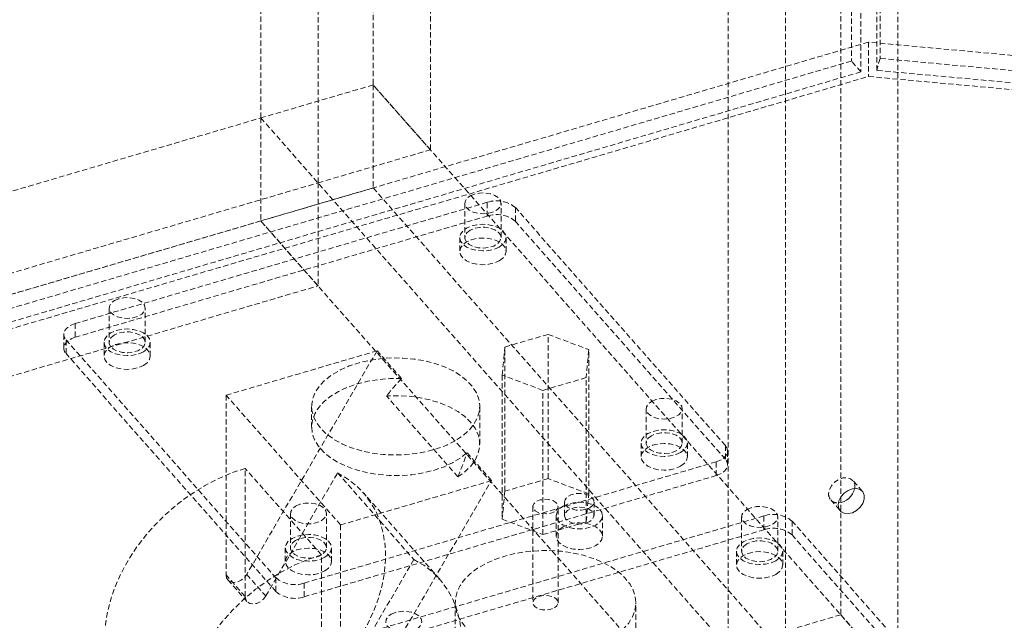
# Model space of a CAD drawing. Header units: millimetres. Extents: x 1529 to 6255, y 1713 to 5797.
# Tile 21 of 82: x 4764 to 4999, y 4567 to 4710. Entities that reach past the tile are written whole.
import ezdxf

# ---------------------------------------------------------------- set-up
doc = ezdxf.new("R2010")
doc.units = ezdxf.units.MM
doc.linetypes.add('HIDDEN', pattern=[1.905, 1.27, -0.635])

msp = doc.modelspace()

# ---------------------------------------------------------------- linework, layer by layer
at = {"color": 7, "linetype": 'HIDDEN', "lineweight": 0}
for p, q in [((4969.025, 5268.761), (4969.025, 4700.448)), ((4962.216, 5268.138), (4962.216, 4699.826)), ((4968.243, 4697.597), (4968.243, 5265.91)), ((4964.486, 5265.566), (4964.486, 4697.254)), ((4848.429, 5200.4), (4848.429, 4694.145)), ((4821.699, 4686.283), (4821.699, 5192.538)), ((4862.049, 4678.714), (4862.049, 5184.969)), ((4835.319, 4670.852), (4835.319, 5177.107)), ((4959.657, 5074.381), (4959.657, 4568.125)), ((4932.927, 4560.263), (4932.927, 5066.518)), ((4973.277, 5058.949), (4973.277, 4552.694)), ((4946.547, 5051.087), (4946.547, 4544.832)), ((4966.268, 4704.31), (4527.667, 4575.299)), ((5011.989, 4700.13), (4966.268, 4704.31)), ((4966.268, 4704.31), (4966.268, 4696.145)), ((4962.216, 4699.826), (4527.179, 4571.863)), ((4964.486, 4697.254), (4962.216, 4699.826)), ((4969.025, 4700.448), (4968.243, 4697.597)), ((5539.52, 4648.286), (4969.025, 4700.448)), ((4964.486, 4697.254), (4529.449, 4569.291)), ((5538.738, 4645.435), (4968.243, 4697.597)), ((4527.667, 4567.134), (4966.268, 4696.145)), ((4966.268, 4696.145), (5054.521, 4688.076)), ((4848.429, 4694.145), (4821.699, 4686.283)), ((4973.277, 4552.694), (4848.429, 4694.145)), ((4848.429, 4694.145), (4848.429, 4669.649)), ((4862.049, 4678.714), (4848.429, 4694.145)), ((4554.397, 4607.658), (4821.699, 4686.283)), ((4821.699, 4686.283), (4946.547, 4544.832)), ((4821.699, 4686.283), (4821.699, 4661.786)), ((4821.699, 4686.283), (4835.319, 4670.852)), ((4835.319, 4670.852), (4862.049, 4678.714)), ((4568.017, 4592.227), (4835.319, 4670.852)), ((4848.429, 4669.649), (4821.699, 4661.786)), ((4835.319, 4670.852), (4835.319, 4646.355)), ((4848.429, 4669.649), (4973.277, 4528.198)), ((4875.558, 4666.224), (4777.548, 4637.395)), ((4875.558, 4662.958), (4875.558, 4666.224)), ((4870.251, 4665.994), (4870.251, 4657.829)), ((4878.851, 4657.829), (4878.851, 4665.994)), ((4932.222, 4608.382), (4882.283, 4664.962)), ((4882.283, 4664.962), (4882.283, 4661.696)), ((4821.699, 4661.786), (4554.397, 4583.161)), ((4777.548, 4634.128), (4875.558, 4662.958)), ((4821.699, 4661.786), (4946.547, 4520.335)), ((4835.319, 4646.355), (4821.699, 4661.786)), ((4932.222, 4605.116), (4882.283, 4661.696)), ((4869.051, 4657.829), (4869.051, 4654.562)), ((4880.051, 4654.562), (4880.051, 4657.829)), ((4568.017, 4567.73), (4835.319, 4646.355)), ((4785.605, 4641.096), (4785.605, 4632.931)), ((4794.205, 4632.931), (4794.205, 4641.096)), ((4777.548, 4637.395), (4777.548, 4634.128)), ((4774.817, 4634.823), (4774.817, 4631.557)), ((4775.362, 4633.512), (4825.301, 4576.932)), ((4775.362, 4630.246), (4775.362, 4633.512)), ((4879.748, 4631.795), (4890.037, 4634.821)), ((4890.037, 4634.821), (4899.721, 4631.191)), ((4890.037, 4600.526), (4890.037, 4634.821)), ((4784.405, 4632.931), (4784.405, 4629.664)), ((4795.405, 4629.664), (4795.405, 4632.931)), ((4879.144, 4625.138), (4879.748, 4631.795)), ((4879.748, 4597.5), (4879.748, 4631.795)), ((4899.721, 4631.191), (4899.117, 4624.534)), ((4899.721, 4596.896), (4899.721, 4631.191)), ((4825.301, 4573.666), (4775.362, 4630.246)), ((4813.442, 4620.35), (4849.36, 4630.915)), ((4849.36, 4630.915), (4818.362, 4577.753)), ((4855.199, 4624.299), (4849.36, 4630.915)), ((4879.144, 4625.138), (4879.144, 4590.843)), ((4888.828, 4621.508), (4879.144, 4625.138)), ((4899.117, 4624.534), (4888.828, 4621.508)), ((4899.117, 4590.239), (4899.117, 4624.534)), ((4840.682, 4589.488), (4813.442, 4620.35)), ((4813.442, 4620.35), (4813.442, 4577.634)), ((4868.597, 4600.936), (4851.615, 4620.176)), ((4888.828, 4587.213), (4888.828, 4621.508)), ((4833.792, 4617.681), (4833.792, 4612.782)), ((4873.792, 4608.699), (4873.792, 4617.681)), ((4913.38, 4617.129), (4913.38, 4608.964)), ((4921.98, 4608.964), (4921.98, 4617.129)), ((4912.18, 4608.964), (4912.18, 4605.698)), ((4923.18, 4605.698), (4923.18, 4608.964)), ((4932.222, 4608.382), (4932.222, 4605.116)), ((4876.599, 4600.053), (4870.76, 4606.669)), ((4932.767, 4603.805), (4932.767, 4607.072)), ((4836.142, 4582.384), (4817.982, 4602.958)), ((4817.982, 4572.49), (4817.982, 4602.958)), ((4832.026, 4575.671), (4930.037, 4604.5)), ((4930.037, 4601.234), (4930.037, 4604.5)), ((4822.902, 4572.61), (4839.961, 4601.866)), ((4832.026, 4572.404), (4930.037, 4601.234)), ((4839.961, 4601.866), (4858.12, 4581.292)), ((4876.599, 4600.053), (4840.682, 4589.488)), ((4845.601, 4546.891), (4876.599, 4600.053)), ((4890.037, 4600.526), (4879.748, 4597.5)), ((4899.721, 4596.896), (4890.037, 4600.526)), ((4964.806, 4597.5), (4962.536, 4600.071)), ((4864.257, 4576.579), (4846.098, 4597.153)), ((4879.748, 4597.5), (4879.144, 4590.843)), ((4899.117, 4590.239), (4899.721, 4596.896)), ((4886.433, 4593.87), (4886.433, 4571.006)), ((4892.433, 4571.006), (4892.433, 4593.87)), ((4893.988, 4594.992), (4893.988, 4591.726)), ((4900.988, 4591.726), (4900.988, 4594.992)), ((4957.288, 4595.439), (4959.558, 4592.868)), ((4828.734, 4592.231), (4828.734, 4584.066)), ((4837.334, 4584.066), (4837.334, 4592.231)), ((4941.387, 4591.641), (4843.376, 4562.811)), ((4891.988, 4591.726), (4891.988, 4586.827)), ((4902.988, 4586.827), (4902.988, 4591.726)), ((4936.079, 4591.411), (4936.079, 4583.245)), ((4941.387, 4588.374), (4941.387, 4591.641)), ((4944.679, 4583.245), (4944.679, 4591.411)), ((4840.682, 4589.488), (4840.682, 4546.772)), ((4879.144, 4590.843), (4888.828, 4587.213)), ((4888.828, 4587.213), (4899.117, 4590.239)), ((4998.051, 4533.799), (4948.112, 4590.379)), ((4948.112, 4590.379), (4948.112, 4587.113)), ((4843.376, 4559.545), (4941.387, 4588.374)), ((4998.051, 4530.533), (4948.112, 4587.113)), ((4827.534, 4584.066), (4827.534, 4580.8)), ((4836.142, 4551.916), (4836.142, 4582.384)), ((4838.534, 4580.8), (4838.534, 4584.066)), ((4934.879, 4583.245), (4934.879, 4579.979)), ((4945.879, 4579.979), (4945.879, 4583.245)), ((4858.12, 4581.292), (4841.061, 4552.035)), ((4817.982, 4572.49), (4813.442, 4577.634)), ((4818.362, 4577.753), (4822.902, 4572.61)), ((4813.866, 4576.435), (4818.406, 4571.291)), ((4825.301, 4576.932), (4825.301, 4573.666)), ((4832.026, 4575.671), (4832.026, 4572.404)), ((4867.933, 4571.006), (4867.933, 4549.776)), ((4910.933, 4549.776), (4910.933, 4571.006)), ((4959.657, 4568.125), (4932.927, 4560.263)), ((4959.657, 4568.125), (4973.277, 4552.694))]:
    msp.add_line(p, q, dxfattribs=at)
at = {"color": 7, "linetype": 'HIDDEN', "lineweight": 0, "flags": 128}
for points in [[(4871.51, 4667.749), (4872.541, 4668.189), (4873.751, 4668.433), (4875.032, 4668.461), (4876.27, 4668.269), (4877.355, 4667.876), (4878.192, 4667.315), (4878.704, 4666.636), (4878.848, 4665.901), (4878.609, 4665.174), (4878.01, 4664.52), (4877.104, 4663.997), (4875.971, 4663.651), (4874.711, 4663.513), (4873.438, 4663.596), (4872.263, 4663.892), (4871.291, 4664.375), (4870.609, 4665.001), (4870.278, 4665.716), (4870.326, 4666.455), (4870.749, 4667.154), (4871.51, 4667.749)], [(4878.44, 4655.583), (4877.301, 4655.079), (4875.974, 4654.762), (4874.551, 4654.653), (4873.127, 4654.762), (4871.801, 4655.079), (4870.662, 4655.583), (4869.787, 4656.241), (4869.238, 4657.007), (4869.051, 4657.829), (4869.238, 4658.65), (4869.787, 4659.416), (4870.661, 4660.074), (4871.801, 4660.578), (4873.127, 4660.895), (4874.551, 4661.004), (4875.974, 4660.895), (4877.301, 4660.578), (4878.44, 4660.074), (4879.314, 4659.416), (4879.863, 4658.65), (4880.051, 4657.829), (4879.863, 4657.007), (4879.314, 4656.241), (4878.44, 4655.583)], [(4871.51, 4659.584), (4870.749, 4658.988), (4870.326, 4658.29), (4870.278, 4657.551), (4870.609, 4656.836), (4871.291, 4656.209), (4872.263, 4655.727), (4873.438, 4655.431), (4874.711, 4655.348), (4875.971, 4655.486), (4877.104, 4655.831), (4878.01, 4656.354), (4878.609, 4657.009), (4878.848, 4657.736), (4878.704, 4658.471), (4878.192, 4659.149), (4877.355, 4659.71), (4876.27, 4660.104), (4875.032, 4660.295), (4873.751, 4660.268), (4872.541, 4660.023), (4871.51, 4659.584)], [(4878.44, 4652.317), (4879.314, 4652.975), (4879.863, 4653.741), (4880.051, 4654.562), (4879.863, 4655.384), (4879.314, 4656.15), (4878.44, 4656.808), (4877.301, 4657.312), (4875.974, 4657.629), (4874.551, 4657.737), (4873.127, 4657.629), (4871.801, 4657.312), (4870.661, 4656.808), (4869.787, 4656.15), (4869.238, 4655.384), (4869.051, 4654.562), (4869.238, 4653.741), (4869.787, 4652.975), (4870.662, 4652.317), (4871.801, 4651.813), (4873.127, 4651.495), (4874.551, 4651.387), (4875.974, 4651.495), (4877.301, 4651.813), (4878.44, 4652.317)], [(4786.864, 4642.851), (4787.896, 4643.291), (4789.106, 4643.535), (4790.386, 4643.563), (4791.624, 4643.371), (4792.71, 4642.978), (4793.546, 4642.417), (4794.058, 4641.739), (4794.202, 4641.003), (4793.964, 4640.276), (4793.365, 4639.622), (4792.458, 4639.099), (4791.325, 4638.753), (4790.066, 4638.615), (4788.792, 4638.698), (4787.617, 4638.994), (4786.646, 4639.477), (4785.964, 4640.103), (4785.632, 4640.818), (4785.68, 4641.558), (4786.103, 4642.256), (4786.864, 4642.851)], [(4777.548, 4637.395), (4776.722, 4637.09), (4776.015, 4636.697), (4775.455, 4636.233), (4775.062, 4635.715), (4774.852, 4635.162), (4774.833, 4634.596), (4775.005, 4634.039), (4775.362, 4633.512)], [(4793.794, 4630.686), (4792.655, 4630.181), (4791.328, 4629.864), (4789.905, 4629.756), (4788.481, 4629.864), (4787.155, 4630.181), (4786.016, 4630.686), (4785.142, 4631.343), (4784.592, 4632.109), (4784.405, 4632.931), (4784.592, 4633.752), (4785.142, 4634.518), (4786.016, 4635.176), (4787.155, 4635.68), (4788.481, 4635.998), (4789.905, 4636.106), (4791.328, 4635.998), (4792.655, 4635.68), (4793.794, 4635.176), (4794.668, 4634.518), (4795.218, 4633.752), (4795.405, 4632.931), (4795.218, 4632.109), (4794.668, 4631.343), (4793.794, 4630.686)], [(4777.548, 4634.128), (4776.722, 4633.823), (4776.015, 4633.431), (4775.455, 4632.967), (4775.062, 4632.449), (4774.852, 4631.896), (4774.833, 4631.33), (4775.005, 4630.773), (4775.362, 4630.246)], [(4786.864, 4634.686), (4786.103, 4634.091), (4785.68, 4633.392), (4785.632, 4632.653), (4785.964, 4631.938), (4786.646, 4631.311), (4787.617, 4630.829), (4788.792, 4630.533), (4790.066, 4630.45), (4791.325, 4630.588), (4792.458, 4630.933), (4793.365, 4631.457), (4793.964, 4632.111), (4794.202, 4632.838), (4794.058, 4633.573), (4793.546, 4634.251), (4792.71, 4634.812), (4791.624, 4635.206), (4790.386, 4635.397), (4789.106, 4635.37), (4787.896, 4635.125), (4786.864, 4634.686)], [(4793.794, 4627.419), (4794.668, 4628.077), (4795.218, 4628.843), (4795.405, 4629.664), (4795.218, 4630.486), (4794.668, 4631.252), (4793.794, 4631.91), (4792.655, 4632.414), (4791.328, 4632.731), (4789.905, 4632.84), (4788.481, 4632.731), (4787.155, 4632.414), (4786.016, 4631.91), (4785.142, 4631.252), (4784.592, 4630.486), (4784.405, 4629.664), (4784.592, 4628.843), (4785.142, 4628.077), (4786.016, 4627.419), (4787.155, 4626.915), (4788.481, 4626.598), (4789.905, 4626.489), (4791.328, 4626.598), (4792.655, 4626.915), (4793.794, 4627.419)], [(4867.934, 4609.517), (4865.923, 4608.502), (4863.696, 4607.65), (4861.291, 4606.978), (4858.753, 4606.496), (4856.126, 4606.214), (4853.458, 4606.137), (4850.796, 4606.266), (4848.187, 4606.598), (4845.678, 4607.128), (4843.314, 4607.847), (4841.137, 4608.741), (4839.186, 4609.794), (4837.495, 4610.989), (4836.095, 4612.302), (4835.011, 4613.712), (4834.262, 4615.193), (4833.862, 4616.717), (4833.817, 4618.26), (4834.129, 4619.791), (4834.792, 4621.286), (4835.794, 4622.715), (4837.117, 4624.055), (4838.737, 4625.282), (4840.626, 4626.372), (4842.75, 4627.308), (4845.072, 4628.071), (4847.548, 4628.65), (4850.137, 4629.032), (4852.79, 4629.212), (4855.461, 4629.186), (4858.103, 4628.955), (4860.668, 4628.523), (4863.11, 4627.897), (4865.385, 4627.089), (4867.454, 4626.113), (4869.279, 4624.987), (4870.828, 4623.73), (4872.072, 4622.365), (4872.991, 4620.917), (4873.567, 4619.411), (4873.79, 4617.874), (4873.656, 4616.334), (4873.167, 4614.817), (4872.333, 4613.352), (4871.168, 4611.964), (4869.693, 4610.678), (4867.934, 4609.517)], [(4855.199, 4624.299), (4852.476, 4624.302), (4849.776, 4624.092), (4847.152, 4623.672), (4844.65, 4623.051), (4842.318, 4622.238), (4840.199, 4621.251), (4838.332, 4620.106), (4836.751, 4618.826), (4835.487, 4617.433), (4834.562, 4615.954), (4833.994, 4614.416), (4833.793, 4612.848), (4833.962, 4611.279), (4834.5, 4609.738), (4835.395, 4608.253), (4836.632, 4606.852), (4838.187, 4605.561), (4840.031, 4604.404), (4842.13, 4603.402), (4844.446, 4602.574), (4846.935, 4601.936), (4849.551, 4601.499), (4852.246, 4601.271), (4854.969, 4601.256), (4857.671, 4601.455), (4860.301, 4601.864), (4862.81, 4602.476), (4865.151, 4603.279), (4867.283, 4604.258), (4869.164, 4605.395), (4870.76, 4606.669)], [(4868.597, 4600.936), (4870.264, 4602.15), (4871.634, 4603.482), (4872.684, 4604.908), (4873.393, 4606.403), (4873.749, 4607.938), (4873.746, 4609.488), (4873.383, 4611.023), (4872.668, 4612.516), (4871.612, 4613.941), (4870.236, 4615.271), (4868.564, 4616.483), (4866.626, 4617.554), (4864.456, 4618.467), (4862.095, 4619.203), (4859.584, 4619.75), (4856.969, 4620.098), (4854.297, 4620.241), (4851.615, 4620.176)], [(4914.639, 4618.884), (4915.67, 4619.324), (4916.88, 4619.568), (4918.161, 4619.596), (4919.399, 4619.404), (4920.485, 4619.011), (4921.321, 4618.45), (4921.833, 4617.772), (4921.977, 4617.036), (4921.738, 4616.309), (4921.139, 4615.655), (4920.233, 4615.132), (4919.1, 4614.786), (4917.84, 4614.648), (4916.567, 4614.731), (4915.392, 4615.027), (4914.42, 4615.51), (4913.738, 4616.136), (4913.407, 4616.851), (4913.455, 4617.591), (4913.878, 4618.289), (4914.639, 4618.884)], [(4921.569, 4606.719), (4920.43, 4606.214), (4919.103, 4605.897), (4917.68, 4605.789), (4916.256, 4605.897), (4914.93, 4606.214), (4913.791, 4606.719), (4912.917, 4607.376), (4912.367, 4608.142), (4912.18, 4608.964), (4912.367, 4609.785), (4912.917, 4610.551), (4913.791, 4611.209), (4914.93, 4611.713), (4916.256, 4612.031), (4917.68, 4612.139), (4919.103, 4612.031), (4920.43, 4611.713), (4921.569, 4611.209), (4922.443, 4610.551), (4922.992, 4609.785), (4923.18, 4608.964), (4922.992, 4608.142), (4922.443, 4607.376), (4921.569, 4606.719)], [(4914.639, 4610.719), (4913.878, 4610.124), (4913.455, 4609.425), (4913.407, 4608.686), (4913.738, 4607.971), (4914.42, 4607.344), (4915.392, 4606.862), (4916.567, 4606.566), (4917.84, 4606.483), (4919.1, 4606.621), (4920.233, 4606.966), (4921.139, 4607.49), (4921.738, 4608.144), (4921.977, 4608.871), (4921.833, 4609.606), (4921.321, 4610.284), (4920.485, 4610.845), (4919.399, 4611.239), (4918.161, 4611.43), (4916.88, 4611.403), (4915.67, 4611.158), (4914.639, 4610.719)], [(4921.569, 4603.452), (4922.443, 4604.11), (4922.992, 4604.876), (4923.18, 4605.698), (4922.992, 4606.519), (4922.443, 4607.285), (4921.569, 4607.943), (4920.43, 4608.447), (4919.103, 4608.764), (4917.68, 4608.873), (4916.256, 4608.764), (4914.93, 4608.447), (4913.791, 4607.943), (4912.917, 4607.285), (4912.367, 4606.519), (4912.18, 4605.698), (4912.367, 4604.876), (4912.917, 4604.11), (4913.791, 4603.452), (4914.93, 4602.948), (4916.256, 4602.631), (4917.68, 4602.522), (4919.103, 4602.631), (4920.43, 4602.948), (4921.569, 4603.452)], [(4930.037, 4604.5), (4930.863, 4604.805), (4931.569, 4605.197), (4932.13, 4605.661), (4932.522, 4606.18), (4932.732, 4606.732), (4932.752, 4607.298), (4932.579, 4607.855), (4932.222, 4608.382)], [(4817.982, 4602.958), (4814.725, 4601.855), (4811.499, 4600.47), (4808.335, 4598.817), (4805.262, 4596.911), (4802.311, 4594.772), (4799.509, 4592.419), (4796.883, 4589.875), (4794.458, 4587.163), (4792.257, 4584.311), (4790.301, 4581.344), (4788.609, 4578.292), (4787.196, 4575.183), (4786.077, 4572.047), (4785.262, 4568.913), (4784.758, 4565.813), (4784.571, 4562.774), (4784.702, 4559.826), (4785.15, 4556.998), (4785.911, 4554.316), (4786.977, 4551.805), (4788.339, 4549.49), (4789.983, 4547.393), (4791.894, 4545.533), (4794.053, 4543.929), (4796.44, 4542.595), (4799.032, 4541.545), (4801.805, 4540.788), (4804.732, 4540.331), (4807.786, 4540.179), (4810.936, 4540.334), (4814.153, 4540.793), (4817.407, 4541.553), (4820.667, 4542.606), (4823.9, 4543.943), (4827.078, 4545.55), (4830.169, 4547.412), (4833.144, 4549.511), (4835.974, 4551.828), (4838.633, 4554.34), (4841.095, 4557.024), (4843.337, 4559.854), (4845.338, 4562.802), (4847.078, 4565.841), (4848.54, 4568.943), (4849.712, 4572.076), (4850.582, 4575.212), (4851.141, 4578.321), (4851.384, 4581.373), (4851.309, 4584.338), (4850.916, 4587.19), (4850.21, 4589.899), (4849.197, 4592.442), (4847.887, 4594.793), (4846.291, 4596.93), (4844.426, 4598.833), (4842.309, 4600.484), (4839.961, 4601.866)], [(4930.037, 4601.234), (4930.863, 4601.539), (4931.569, 4601.931), (4932.13, 4602.395), (4932.522, 4602.913), (4932.732, 4603.466), (4932.752, 4604.032), (4932.579, 4604.589), (4932.222, 4605.116)], [(4962.986, 4598.181), (4962.988, 4598.19), (4962.988, 4599.131), (4962.654, 4599.922), (4962.024, 4600.479), (4961.164, 4600.741), (4960.169, 4600.679), (4959.146, 4600.301), (4958.206, 4599.646), (4957.451, 4598.787), (4956.962, 4597.816), (4956.793, 4596.838), (4956.793, 4596.838)], [(4899.963, 4593.564), (4900.632, 4594.105), (4900.961, 4594.742), (4900.914, 4595.407), (4900.495, 4596.026), (4899.75, 4596.534), (4898.76, 4596.875), (4897.633, 4597.011), (4896.489, 4596.929), (4895.454, 4596.637), (4894.64, 4596.166), (4894.133, 4595.569), (4893.991, 4594.909), (4894.227, 4594.258), (4894.817, 4593.686), (4895.696, 4593.256), (4896.77, 4593.015), (4897.921, 4592.987), (4899.025, 4593.177), (4899.963, 4593.564)], [(4829.993, 4593.986), (4831.025, 4594.426), (4832.235, 4594.67), (4833.515, 4594.698), (4834.754, 4594.506), (4835.839, 4594.113), (4836.675, 4593.552), (4837.188, 4592.874), (4837.331, 4592.138), (4837.093, 4591.411), (4836.494, 4590.757), (4835.587, 4590.234), (4834.454, 4589.888), (4833.195, 4589.751), (4831.921, 4589.833), (4830.746, 4590.129), (4829.775, 4590.612), (4829.093, 4591.239), (4828.761, 4591.953), (4828.809, 4592.693), (4829.232, 4593.391), (4829.993, 4593.986)], [(4891.554, 4592.645), (4890.7, 4592.3), (4889.694, 4592.144), (4888.656, 4592.197), (4887.712, 4592.451), (4886.975, 4592.876), (4886.535, 4593.421), (4886.444, 4594.021), (4886.714, 4594.602), (4887.311, 4595.094), (4888.165, 4595.439), (4889.171, 4595.595), (4890.209, 4595.542), (4891.153, 4595.288), (4891.89, 4594.863), (4892.33, 4594.318), (4892.421, 4593.719), (4892.151, 4593.138), (4891.554, 4592.645)], [(4893.599, 4593.971), (4894.738, 4594.476), (4896.064, 4594.793), (4897.488, 4594.901), (4898.912, 4594.793), (4900.238, 4594.476), (4901.377, 4593.971), (4902.251, 4593.314), (4902.801, 4592.548), (4902.988, 4591.726), (4902.801, 4590.904), (4902.251, 4590.139), (4901.377, 4589.481), (4900.238, 4588.976), (4898.911, 4588.659), (4897.488, 4588.551), (4896.064, 4588.659), (4894.738, 4588.976), (4893.599, 4589.481), (4892.725, 4590.139), (4892.175, 4590.904), (4891.988, 4591.726), (4892.175, 4592.548), (4892.725, 4593.314), (4893.599, 4593.971)], [(4899.963, 4590.297), (4899.025, 4589.911), (4897.921, 4589.721), (4896.77, 4589.749), (4895.696, 4589.99), (4894.817, 4590.42), (4894.227, 4590.992), (4893.991, 4591.643), (4894.133, 4592.303), (4894.64, 4592.9), (4895.454, 4593.37), (4896.489, 4593.663), (4897.633, 4593.745), (4898.76, 4593.608), (4899.75, 4593.268), (4900.495, 4592.76), (4900.914, 4592.141), (4900.961, 4591.476), (4900.632, 4590.839), (4899.963, 4590.297)], [(4937.339, 4593.166), (4938.37, 4593.605), (4939.58, 4593.85), (4940.861, 4593.877), (4942.099, 4593.686), (4943.184, 4593.292), (4944.02, 4592.731), (4944.533, 4592.053), (4944.676, 4591.318), (4944.438, 4590.591), (4943.839, 4589.937), (4942.933, 4589.413), (4941.799, 4589.068), (4940.54, 4588.93), (4939.266, 4589.013), (4938.091, 4589.309), (4937.12, 4589.792), (4936.438, 4590.418), (4936.106, 4591.133), (4936.154, 4591.872), (4936.577, 4592.571), (4937.339, 4593.166)], [(4893.599, 4589.072), (4892.725, 4588.414), (4892.175, 4587.649), (4891.988, 4586.827), (4892.175, 4586.005), (4892.725, 4585.239), (4893.599, 4584.582), (4894.738, 4584.077), (4896.064, 4583.76), (4897.488, 4583.652), (4898.911, 4583.76), (4900.238, 4584.077), (4901.377, 4584.582), (4902.251, 4585.239), (4902.801, 4586.005), (4902.988, 4586.827), (4902.801, 4587.649), (4902.251, 4588.414), (4901.377, 4589.072), (4900.238, 4589.577), (4898.912, 4589.894), (4897.488, 4590.002), (4896.064, 4589.894), (4894.738, 4589.577), (4893.599, 4589.072)], [(4836.923, 4581.821), (4835.784, 4581.316), (4834.458, 4580.999), (4833.034, 4580.891), (4831.611, 4580.999), (4830.284, 4581.316), (4829.145, 4581.821), (4828.271, 4582.478), (4827.721, 4583.244), (4827.534, 4584.066), (4827.721, 4584.888), (4828.271, 4585.653), (4829.145, 4586.311), (4830.284, 4586.815), (4831.611, 4587.133), (4833.034, 4587.241), (4834.458, 4587.133), (4835.784, 4586.815), (4836.923, 4586.311), (4837.797, 4585.653), (4838.347, 4584.888), (4838.534, 4584.066), (4838.347, 4583.244), (4837.797, 4582.478), (4836.923, 4581.821)], [(4829.993, 4585.821), (4829.232, 4585.226), (4828.809, 4584.527), (4828.761, 4583.788), (4829.093, 4583.073), (4829.775, 4582.447), (4830.746, 4581.964), (4831.921, 4581.668), (4833.195, 4581.585), (4834.454, 4581.723), (4835.587, 4582.068), (4836.494, 4582.592), (4837.093, 4583.246), (4837.331, 4583.973), (4837.188, 4584.708), (4836.675, 4585.386), (4835.839, 4585.947), (4834.754, 4586.341), (4833.515, 4586.533), (4832.235, 4586.505), (4831.025, 4586.26), (4829.993, 4585.821)], [(4944.268, 4581), (4943.129, 4580.496), (4941.803, 4580.178), (4940.379, 4580.07), (4938.956, 4580.178), (4937.629, 4580.496), (4936.49, 4581), (4935.616, 4581.658), (4935.067, 4582.424), (4934.879, 4583.245), (4935.067, 4584.067), (4935.616, 4584.833), (4936.49, 4585.49), (4937.629, 4585.995), (4938.956, 4586.312), (4940.379, 4586.42), (4941.803, 4586.312), (4943.129, 4585.995), (4944.268, 4585.49), (4945.142, 4584.833), (4945.692, 4584.067), (4945.879, 4583.245), (4945.692, 4582.424), (4945.142, 4581.658), (4944.268, 4581)], [(4937.339, 4585.001), (4936.577, 4584.405), (4936.154, 4583.707), (4936.106, 4582.967), (4936.438, 4582.253), (4937.12, 4581.626), (4938.091, 4581.143), (4939.266, 4580.848), (4940.54, 4580.765), (4941.799, 4580.902), (4942.933, 4581.248), (4943.839, 4581.771), (4944.438, 4582.425), (4944.676, 4583.152), (4944.533, 4583.888), (4944.02, 4584.566), (4943.184, 4585.127), (4942.099, 4585.521), (4940.861, 4585.712), (4939.58, 4585.684), (4938.37, 4585.44), (4937.339, 4585.001)], [(4836.142, 4582.384), (4832.885, 4581.28), (4829.659, 4579.895), (4826.494, 4578.242), (4823.422, 4576.337), (4820.471, 4574.197), (4817.669, 4571.844), (4815.043, 4569.3), (4812.617, 4566.589), (4810.416, 4563.736), (4808.46, 4560.77), (4806.768, 4557.717), (4805.356, 4554.608), (4804.237, 4551.472), (4803.421, 4548.339), (4802.918, 4545.238), (4802.73, 4542.199), (4802.862, 4539.252), (4803.31, 4536.423), (4804.07, 4533.741), (4805.137, 4531.231), (4806.498, 4528.916), (4808.143, 4526.818), (4810.053, 4524.959), (4812.213, 4523.354), (4814.6, 4522.021), (4817.192, 4520.97), (4819.965, 4520.213), (4822.892, 4519.756), (4825.945, 4519.605), (4829.096, 4519.759), (4832.313, 4520.219), (4835.567, 4520.979), (4838.826, 4522.032), (4842.06, 4523.368), (4845.238, 4524.975), (4848.328, 4526.837), (4851.303, 4528.937), (4854.133, 4531.253), (4856.792, 4533.766), (4859.255, 4536.449), (4861.497, 4539.279), (4863.497, 4542.227), (4865.237, 4545.267), (4866.7, 4548.368), (4867.872, 4551.502), (4868.741, 4554.638), (4869.3, 4557.746), (4869.544, 4560.798), (4869.469, 4563.764), (4869.076, 4566.615), (4868.37, 4569.325), (4867.357, 4571.867), (4866.046, 4574.218), (4864.451, 4576.356), (4862.586, 4578.259), (4860.469, 4579.909), (4858.12, 4581.292)], [(4836.923, 4578.554), (4837.797, 4579.212), (4838.347, 4579.978), (4838.534, 4580.8), (4838.347, 4581.621), (4837.797, 4582.387), (4836.923, 4583.045), (4835.784, 4583.549), (4834.458, 4583.866), (4833.034, 4583.975), (4831.611, 4583.866), (4830.284, 4583.549), (4829.145, 4583.045), (4828.271, 4582.387), (4827.721, 4581.621), (4827.534, 4580.8), (4827.721, 4579.978), (4828.271, 4579.212), (4829.145, 4578.554), (4830.284, 4578.05), (4831.611, 4577.733), (4833.034, 4577.625), (4834.458, 4577.733), (4835.784, 4578.05), (4836.923, 4578.554)], [(4904.635, 4562.23), (4906.455, 4563.424), (4907.994, 4564.743), (4909.229, 4566.165), (4910.139, 4567.666), (4910.709, 4569.222), (4910.93, 4570.808), (4910.797, 4572.396), (4910.314, 4573.962), (4909.488, 4575.479), (4908.333, 4576.923), (4906.867, 4578.27), (4905.115, 4579.497), (4903.105, 4580.585), (4900.871, 4581.516), (4898.449, 4582.274), (4895.879, 4582.847), (4893.204, 4583.226), (4890.466, 4583.404), (4887.711, 4583.378), (4884.985, 4583.15), (4882.332, 4582.722), (4879.795, 4582.101), (4877.416, 4581.299), (4875.235, 4580.327), (4873.287, 4579.203), (4871.604, 4577.943), (4870.214, 4576.57), (4869.139, 4575.106), (4868.398, 4573.574), (4868.002, 4572), (4867.957, 4570.41), (4868.266, 4568.829), (4868.922, 4567.285), (4869.915, 4565.801), (4871.228, 4564.403), (4872.84, 4563.113), (4874.725, 4561.953), (4876.851, 4560.942), (4879.184, 4560.096), (4881.685, 4559.429), (4884.313, 4558.952), (4887.025, 4558.673), (4889.777, 4558.596), (4892.523, 4558.724), (4895.219, 4559.053), (4897.819, 4559.578), (4900.282, 4560.291), (4902.566, 4561.18), (4904.635, 4562.23)], [(4944.268, 4577.734), (4945.142, 4578.392), (4945.692, 4579.157), (4945.879, 4579.979), (4945.692, 4580.801), (4945.142, 4581.567), (4944.268, 4582.224), (4943.129, 4582.729), (4941.803, 4583.046), (4940.379, 4583.154), (4938.956, 4583.046), (4937.629, 4582.729), (4936.49, 4582.224), (4935.616, 4581.567), (4935.067, 4580.801), (4934.879, 4579.979), (4935.067, 4579.157), (4935.616, 4578.392), (4936.49, 4577.734), (4937.629, 4577.229), (4938.956, 4576.912), (4940.379, 4576.804), (4941.803, 4576.912), (4943.129, 4577.229), (4944.268, 4577.734)], [(4813.442, 4577.634), (4813.579, 4576.901), (4813.975, 4576.323), (4814.59, 4575.96), (4815.36, 4575.848), (4816.208, 4575.999), (4817.046, 4576.398), (4817.79, 4577.003), (4818.362, 4577.753)], [(4822.902, 4572.61), (4822.33, 4571.859), (4821.586, 4571.254), (4820.748, 4570.856), (4819.9, 4570.705), (4819.129, 4570.816), (4818.515, 4571.18), (4818.119, 4571.757), (4817.982, 4572.49)], [(4891.554, 4569.782), (4892.151, 4570.275), (4892.421, 4570.856), (4892.33, 4571.455), (4891.89, 4572), (4891.153, 4572.425), (4890.209, 4572.679), (4889.171, 4572.732), (4888.165, 4572.576), (4887.311, 4572.231), (4886.714, 4571.738), (4886.444, 4571.157), (4886.535, 4570.558), (4886.975, 4570.013), (4887.712, 4569.588), (4888.656, 4569.334), (4889.694, 4569.281), (4890.7, 4569.437), (4891.554, 4569.782)], [(4852.693, 4568.268), (4853.724, 4568.707), (4854.934, 4568.952), (4856.215, 4568.98), (4857.453, 4568.788), (4858.538, 4568.394), (4859.374, 4567.834), (4859.887, 4567.155), (4860.031, 4566.42), (4859.792, 4565.693), (4859.193, 4565.039), (4858.287, 4564.516), (4857.154, 4564.17), (4855.894, 4564.032), (4854.621, 4564.115), (4853.446, 4564.411), (4852.474, 4564.894), (4851.792, 4565.52), (4851.461, 4566.235), (4851.509, 4566.974), (4851.932, 4567.673), (4852.693, 4568.268)]]:
    msp.add_lwpolyline(points, dxfattribs=at)
at = {"color": 7, "linetype": 'Continuous', "lineweight": 15, "flags": 128}
msp.add_lwpolyline([(4959.063, 4594.266), (4959.232, 4593.388), (4959.721, 4592.704), (4960.476, 4592.289), (4961.416, 4592.188), (4962.439, 4592.411), (4963.434, 4592.935), (4964.294, 4593.702), (4964.924, 4594.63), (4965.258, 4595.618), (4965.258, 4596.559), (4964.924, 4597.351), (4964.294, 4597.907), (4963.434, 4598.169), (4962.439, 4598.107), (4961.416, 4597.729), (4960.476, 4597.074), (4959.721, 4596.215), (4959.232, 4595.244), (4959.063, 4594.266)], dxfattribs=at)
at = {"color": 7, "linetype": 'HIDDEN', "lineweight": 0}
for centre, radius, start, end in [((4877.797, 4659.601), 6.991, 50.07598, 108.67653), ((4877.797, 4656.335), 6.991, 50.07598, 108.67653), ((4958.849, 4596.798), 2.057, 178.88063, 277.20094), ((4943.625, 4585.018), 6.991, 50.07611, 108.67667), ((4943.625, 4581.752), 6.991, 50.07611, 108.67667), ((4829.788, 4582.293), 6.991, 230.07562, 288.67689), ((4829.788, 4579.027), 6.991, 230.07562, 288.67689)]:
    msp.add_arc(centre, radius, start, end, dxfattribs=at)
at = {"color": 7, "linetype": 'Continuous', "lineweight": 15}
msp.add_arc((4958.772, 4599.047), 4.303, 274.47299, 348.39148, dxfattribs=at)
at = {"color": 7, "linetype": 'HIDDEN', "lineweight": 0}
for start_param, end_param in [(0.8893994, 1.068876), (4.9348014, 5.1142779)]:
    msp.add_ellipse((4853.792, 4599.728), major_axis=(16.382, 31.697), ratio=0.3619801, start_param=start_param, end_param=end_param, dxfattribs=at)

doc.saveas('drawing.dxf')
